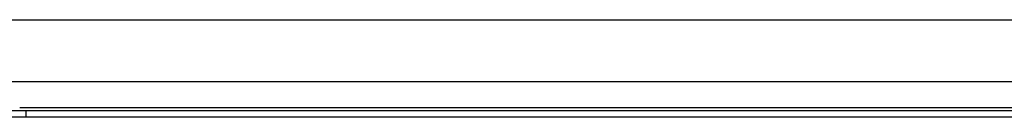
# Model space of a CAD drawing. Header units: inches. Extents: x 17 to 570, y 51 to 268.
# Tile 159 of 256: x 117.051 to 126.963, y 147.365 to 148.348. Entities that reach past the tile are written whole.
import ezdxf

# ---------------------------------------------------------------- set-up
doc = ezdxf.new("R2010")
doc.units = ezdxf.units.IN
doc.header["$MEASUREMENT"] = 0
doc.layers.add('Visible Edges(ANSI)', color=7, linetype='Continuous', lineweight=25)
doc.layers.add('Visible Tangent Edges(ANSI)', color=7, linetype='Continuous', lineweight=25)

msp = doc.modelspace()

# ---------------------------------------------------------------- linework, layer by layer
at = {"layer": 'Visible Edges(ANSI)'}
for p, q in [((78.0055, 148.3481), (135.9415, 148.3481)), ((131.3701, 147.7231), (116.779, 147.7231)), ((116.805, 147.4331), (117.117, 147.4331)), ((117.117, 147.4331), (131.032, 147.4331)), ((117.117, 147.3651), (116.805, 147.3651)), ((131.032, 147.3651), (117.117, 147.3651))]:
    msp.add_line(p, q, dxfattribs=at)
at = {"layer": 'Visible Tangent Edges(ANSI)'}
for p, q in [((117.0506, 147.4641), (131.0985, 147.4641)), ((117.117, 147.3651), (117.117, 147.4331))]:
    msp.add_line(p, q, dxfattribs=at)

doc.saveas('drawing.dxf')
